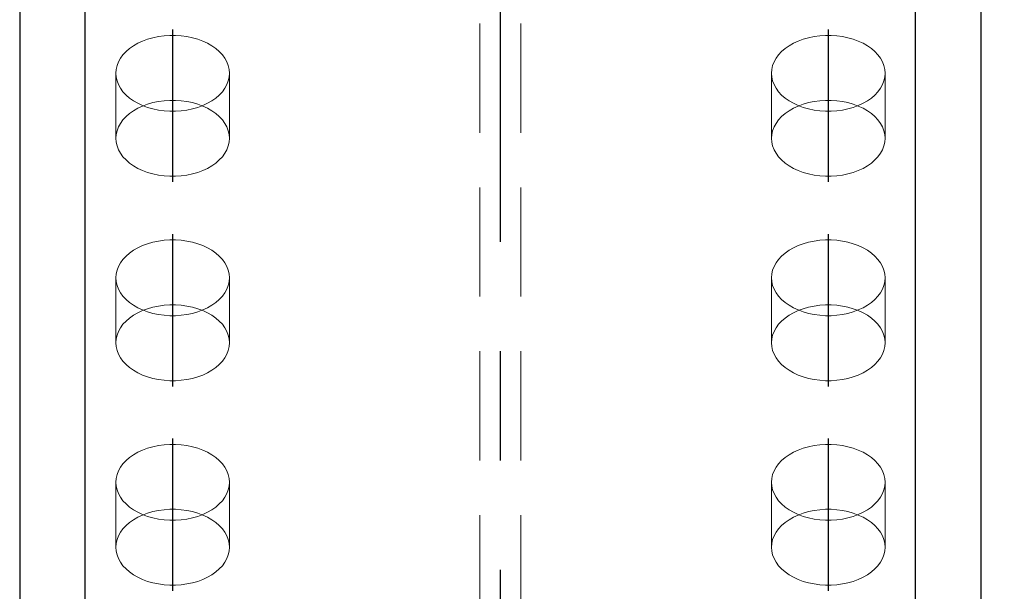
# Model space of a CAD drawing. Header units: millimetres. Extents: x 2097 to 3301, y 14853 to 15503.
# Tile 60 of 97: x 2795 to 2818, y 15160 to 15174. Entities that reach past the tile are written whole.
import ezdxf

# ---------------------------------------------------------------- set-up
doc = ezdxf.new("R2010")
doc.units = ezdxf.units.MM
doc.header["$LTSCALE"] = 10
doc.linetypes.add('HIDDEN', pattern=[0.375, 0.25, -0.125])
doc.linetypes.add('MITTE', pattern=[2, 1.25, -0.25, 0.25, -0.25])
doc.layers.get('Defpoints').update_dxf_attribs({"color": 1})
for name, color, linetype, lineweight in [('PS_DIM', 4, 'Continuous', 13), ('PS_Hidden', 2, 'HIDDEN', 9), ('PS_SOLID', 7, 'Continuous', 30)]:
    doc.layers.add(name, color=color, linetype=linetype, lineweight=lineweight)
doc.layers.add('PS_MID', color=5, linetype='MITTE')
doc.layers.add('PS_SHAPE', color=3, linetype='Continuous')
doc.styles.add('simplex', font='simplex.shx', dxfattribs={"width": 0.75})
doc.dimstyles.new('1_10_GŁ_DS1-LS10', dxfattribs={"dimtxt": 2, "dimasz": 2, "dimexe": 2, "dimexo": 5, "dimgap": 1, "dimtad": 1, "dimjust": 4, "dimdec": 0, "dimlfac": 10, "dimtxsty": 'simplex', "dimblk1": 'NONE', "dimsah": 1, "dimcen": 2, "dimclrd": 256, "dimclre": 256, "dimclrt": 3, "dimadec": 1, "dimazin": 0, "dimtfac": 1, "dimtdec": 0, "dimtmove": 2, "dimatfit": 3, "dimfxl": 1, "dimarcsym": 0})

# ---------------------------------------------------------------- blocks, each defined once
blk = doc.blocks.new('*D359')
at = {"layer": 'Defpoints', "color": 0, "transparency": 16777216}
for p in [(2795.769, 15178.998), (2835.959, 15178.998), (2815.489, 14919.153)]:
    blk.add_point(p, dxfattribs=at)
at = {"layer": 'PS_DIM', "lineweight": -2, "transparency": 16777216}
for p, q in [((2800.769, 15178.998), (2837.959, 15178.998)), ((2835.959, 14919.153), (2835.959, 15176.998)), ((2820.489, 14919.153), (2837.959, 14919.153))]:
    blk.add_line(p, q, dxfattribs=at)
at = {"layer": 'PS_DIM', "transparency": 16777216}
blk.add_solid([(2835.626, 15176.998), (2836.292, 15176.998), (2835.959, 15178.998)], dxfattribs=at)
at = {"layer": 'PS_DIM', "color": 3, "transparency": 16777216, "insert": (2832.296, 15181.018), "char_height": 2, "attachment_point": 5, "rotation": 0.0573, "style": 'simplex'}
blk.add_mtext('4433', dxfattribs=at)
blk = doc.blocks.new('_None')
blk = doc.blocks.new('*X728')
at = {"layer": 'PS_Hidden', "color": 2, "linetype": 'HIDDEN'}
for p, q in [((2805.519, 14968.453), (2805.519, 15176.867)), ((2806.459, 14968.453), (2806.459, 15176.867)), ((2798.038, 15173.128), (2797.917, 15173.093)), ((2798.164, 15173.154), (2798.038, 15173.128)), ((2798.293, 15173.172), (2798.164, 15173.154)), ((2798.424, 15173.181), (2798.293, 15173.172)), ((2798.555, 15173.181), (2798.424, 15173.181)), ((2798.686, 15173.172), (2798.555, 15173.181)), ((2798.815, 15173.154), (2798.686, 15173.172)), ((2798.941, 15173.128), (2798.815, 15173.154)), ((2799.062, 15173.093), (2798.941, 15173.128)), ((2813.038, 15173.128), (2812.917, 15173.093)), ((2813.164, 15173.154), (2813.038, 15173.128)), ((2813.293, 15173.172), (2813.164, 15173.154)), ((2813.424, 15173.181), (2813.293, 15173.172)), ((2813.555, 15173.181), (2813.424, 15173.181)), ((2813.686, 15173.172), (2813.555, 15173.181)), ((2813.815, 15173.154), (2813.686, 15173.172)), ((2813.941, 15173.128), (2813.815, 15173.154)), ((2814.062, 15173.093), (2813.941, 15173.128)), ((2797.594, 15172.943), (2797.503, 15172.879)), ((2797.694, 15173), (2797.594, 15172.943)), ((2797.802, 15173.05), (2797.694, 15173)), ((2797.917, 15173.093), (2797.802, 15173.05)), ((2799.177, 15173.05), (2799.062, 15173.093)), ((2799.285, 15173), (2799.177, 15173.05)), ((2799.385, 15172.943), (2799.285, 15173)), ((2799.476, 15172.879), (2799.385, 15172.943)), ((2812.594, 15172.943), (2812.503, 15172.879)), ((2812.694, 15173), (2812.594, 15172.943)), ((2812.802, 15173.05), (2812.694, 15173)), ((2812.917, 15173.093), (2812.802, 15173.05)), ((2814.177, 15173.05), (2814.062, 15173.093)), ((2814.285, 15173), (2814.177, 15173.05)), ((2814.385, 15172.943), (2814.285, 15173)), ((2814.476, 15172.879), (2814.385, 15172.943)), ((2797.353, 15172.735), (2797.295, 15172.656)), ((2797.422, 15172.809), (2797.353, 15172.735)), ((2797.503, 15172.879), (2797.422, 15172.809)), ((2799.556, 15172.809), (2799.476, 15172.879)), ((2799.626, 15172.735), (2799.556, 15172.809)), ((2799.684, 15172.656), (2799.626, 15172.735)), ((2812.353, 15172.735), (2812.295, 15172.656)), ((2812.422, 15172.809), (2812.353, 15172.735)), ((2812.503, 15172.879), (2812.422, 15172.809)), ((2814.556, 15172.809), (2814.476, 15172.879)), ((2814.626, 15172.735), (2814.556, 15172.809)), ((2814.684, 15172.656), (2814.626, 15172.735)), ((2797.216, 15172.488), (2797.196, 15172.401)), ((2797.249, 15172.573), (2797.216, 15172.488)), ((2797.295, 15172.656), (2797.249, 15172.573)), ((2799.73, 15172.573), (2799.684, 15172.656)), ((2799.763, 15172.488), (2799.73, 15172.573)), ((2799.783, 15172.401), (2799.763, 15172.488)), ((2812.216, 15172.488), (2812.196, 15172.401)), ((2812.249, 15172.573), (2812.216, 15172.488)), ((2812.295, 15172.656), (2812.249, 15172.573)), ((2814.73, 15172.573), (2814.684, 15172.656)), ((2814.763, 15172.488), (2814.73, 15172.573)), ((2814.783, 15172.401), (2814.763, 15172.488)), ((2797.196, 15172.401), (2797.189, 15172.313)), ((2797.189, 15172.313), (2797.196, 15172.225)), ((2797.189, 15170.826), (2797.189, 15172.313)), ((2797.196, 15172.225), (2797.216, 15172.138)), ((2799.763, 15172.138), (2799.783, 15172.225)), ((2799.789, 15172.313), (2799.783, 15172.401)), ((2799.783, 15172.225), (2799.789, 15172.313)), ((2799.789, 15170.826), (2799.789, 15172.313)), ((2812.196, 15172.401), (2812.189, 15172.313)), ((2812.189, 15172.313), (2812.196, 15172.225)), ((2812.189, 15170.826), (2812.189, 15172.313)), ((2812.196, 15172.225), (2812.216, 15172.138)), ((2814.763, 15172.138), (2814.783, 15172.225)), ((2814.789, 15172.313), (2814.783, 15172.401)), ((2814.783, 15172.225), (2814.789, 15172.313)), ((2814.789, 15170.826), (2814.789, 15172.313)), ((2797.216, 15172.138), (2797.249, 15172.053)), ((2797.249, 15172.053), (2797.295, 15171.97)), ((2799.684, 15171.97), (2799.73, 15172.053)), ((2799.73, 15172.053), (2799.763, 15172.138)), ((2812.216, 15172.138), (2812.249, 15172.053)), ((2812.249, 15172.053), (2812.295, 15171.97)), ((2814.684, 15171.97), (2814.73, 15172.053)), ((2814.73, 15172.053), (2814.763, 15172.138)), ((2797.295, 15171.97), (2797.353, 15171.891)), ((2797.353, 15171.891), (2797.422, 15171.816)), ((2797.422, 15171.816), (2797.503, 15171.747)), ((2799.476, 15171.747), (2799.556, 15171.816)), ((2799.556, 15171.816), (2799.626, 15171.891)), ((2799.626, 15171.891), (2799.684, 15171.97)), ((2812.295, 15171.97), (2812.353, 15171.891)), ((2812.353, 15171.891), (2812.422, 15171.816)), ((2812.422, 15171.816), (2812.503, 15171.747)), ((2814.476, 15171.747), (2814.556, 15171.816)), ((2814.556, 15171.816), (2814.626, 15171.891)), ((2814.626, 15171.891), (2814.684, 15171.97)), ((2797.503, 15171.747), (2797.594, 15171.683)), ((2797.594, 15171.683), (2797.694, 15171.626)), ((2797.694, 15171.626), (2797.802, 15171.575)), ((2797.694, 15171.513), (2797.802, 15171.563)), ((2797.802, 15171.563), (2797.917, 15171.606)), ((2797.802, 15171.575), (2797.917, 15171.533)), ((2797.917, 15171.606), (2798.038, 15171.641)), ((2798.038, 15171.641), (2798.164, 15171.667)), ((2798.164, 15171.667), (2798.293, 15171.685)), ((2798.293, 15171.685), (2798.424, 15171.694)), ((2798.424, 15171.694), (2798.555, 15171.694)), ((2798.555, 15171.694), (2798.686, 15171.685)), ((2798.686, 15171.685), (2798.815, 15171.667)), ((2798.815, 15171.667), (2798.941, 15171.641)), ((2798.941, 15171.641), (2799.062, 15171.606)), ((2799.062, 15171.606), (2799.177, 15171.563)), ((2799.062, 15171.533), (2799.177, 15171.575)), ((2799.177, 15171.575), (2799.285, 15171.626)), ((2799.177, 15171.563), (2799.285, 15171.513)), ((2799.285, 15171.626), (2799.385, 15171.683)), ((2799.385, 15171.683), (2799.476, 15171.747)), ((2812.503, 15171.747), (2812.594, 15171.683)), ((2812.594, 15171.683), (2812.694, 15171.626)), ((2812.694, 15171.626), (2812.802, 15171.575)), ((2812.694, 15171.513), (2812.802, 15171.563)), ((2812.802, 15171.563), (2812.917, 15171.606)), ((2812.802, 15171.575), (2812.917, 15171.533)), ((2812.917, 15171.606), (2813.038, 15171.641)), ((2813.038, 15171.641), (2813.164, 15171.667)), ((2813.164, 15171.667), (2813.293, 15171.685)), ((2813.293, 15171.685), (2813.424, 15171.694)), ((2813.424, 15171.694), (2813.555, 15171.694)), ((2813.555, 15171.694), (2813.686, 15171.685)), ((2813.686, 15171.685), (2813.815, 15171.667)), ((2813.815, 15171.667), (2813.941, 15171.641)), ((2813.941, 15171.641), (2814.062, 15171.606)), ((2814.062, 15171.606), (2814.177, 15171.563)), ((2814.062, 15171.533), (2814.177, 15171.575)), ((2814.177, 15171.575), (2814.285, 15171.626)), ((2814.177, 15171.563), (2814.285, 15171.513)), ((2814.285, 15171.626), (2814.385, 15171.683)), ((2814.385, 15171.683), (2814.476, 15171.747)), ((2797.353, 15171.247), (2797.422, 15171.322)), ((2797.422, 15171.322), (2797.503, 15171.392)), ((2797.503, 15171.392), (2797.594, 15171.455)), ((2797.594, 15171.455), (2797.694, 15171.513)), ((2797.917, 15171.533), (2798.038, 15171.498)), ((2798.038, 15171.498), (2798.164, 15171.472)), ((2798.164, 15171.472), (2798.293, 15171.454)), ((2798.293, 15171.454), (2798.424, 15171.445)), ((2798.424, 15171.445), (2798.555, 15171.445)), ((2798.555, 15171.445), (2798.686, 15171.454)), ((2798.686, 15171.454), (2798.815, 15171.472)), ((2798.815, 15171.472), (2798.941, 15171.498)), ((2798.941, 15171.498), (2799.062, 15171.533)), ((2799.285, 15171.513), (2799.385, 15171.455)), ((2799.385, 15171.455), (2799.476, 15171.392)), ((2799.476, 15171.392), (2799.556, 15171.322)), ((2799.556, 15171.322), (2799.626, 15171.247)), ((2812.353, 15171.247), (2812.422, 15171.322)), ((2812.422, 15171.322), (2812.503, 15171.392)), ((2812.503, 15171.392), (2812.594, 15171.455)), ((2812.594, 15171.455), (2812.694, 15171.513)), ((2812.917, 15171.533), (2813.038, 15171.498)), ((2813.038, 15171.498), (2813.164, 15171.472)), ((2813.164, 15171.472), (2813.293, 15171.454)), ((2813.293, 15171.454), (2813.424, 15171.445)), ((2813.424, 15171.445), (2813.555, 15171.445)), ((2813.555, 15171.445), (2813.686, 15171.454)), ((2813.686, 15171.454), (2813.815, 15171.472)), ((2813.815, 15171.472), (2813.941, 15171.498)), ((2813.941, 15171.498), (2814.062, 15171.533)), ((2814.285, 15171.513), (2814.385, 15171.455)), ((2814.385, 15171.455), (2814.476, 15171.392)), ((2814.476, 15171.392), (2814.556, 15171.322)), ((2814.556, 15171.322), (2814.626, 15171.247)), ((2797.216, 15171), (2797.249, 15171.086)), ((2797.249, 15171.086), (2797.295, 15171.168)), ((2797.295, 15171.168), (2797.353, 15171.247)), ((2799.626, 15171.247), (2799.684, 15171.168)), ((2799.684, 15171.168), (2799.73, 15171.086)), ((2799.73, 15171.086), (2799.763, 15171)), ((2812.216, 15171), (2812.249, 15171.086)), ((2812.249, 15171.086), (2812.295, 15171.168)), ((2812.295, 15171.168), (2812.353, 15171.247)), ((2814.626, 15171.247), (2814.684, 15171.168)), ((2814.684, 15171.168), (2814.73, 15171.086)), ((2814.73, 15171.086), (2814.763, 15171)), ((2797.189, 15170.826), (2797.196, 15170.913)), ((2797.196, 15170.913), (2797.216, 15171)), ((2799.763, 15171), (2799.783, 15170.913)), ((2799.783, 15170.913), (2799.789, 15170.826)), ((2812.189, 15170.826), (2812.196, 15170.913)), ((2812.196, 15170.913), (2812.216, 15171)), ((2814.763, 15171), (2814.783, 15170.913)), ((2814.783, 15170.913), (2814.789, 15170.826)), ((2797.196, 15170.738), (2797.189, 15170.826)), ((2797.216, 15170.651), (2797.196, 15170.738)), ((2797.249, 15170.565), (2797.216, 15170.651)), ((2799.763, 15170.651), (2799.73, 15170.565)), ((2799.783, 15170.738), (2799.763, 15170.651)), ((2799.789, 15170.826), (2799.783, 15170.738)), ((2812.196, 15170.738), (2812.189, 15170.826)), ((2812.216, 15170.651), (2812.196, 15170.738)), ((2812.249, 15170.565), (2812.216, 15170.651)), ((2814.763, 15170.651), (2814.73, 15170.565)), ((2814.783, 15170.738), (2814.763, 15170.651)), ((2814.789, 15170.826), (2814.783, 15170.738)), ((2797.295, 15170.483), (2797.249, 15170.565)), ((2797.353, 15170.404), (2797.295, 15170.483)), ((2799.684, 15170.483), (2799.626, 15170.404)), ((2799.73, 15170.565), (2799.684, 15170.483)), ((2812.295, 15170.483), (2812.249, 15170.565)), ((2812.353, 15170.404), (2812.295, 15170.483)), ((2814.684, 15170.483), (2814.626, 15170.404)), ((2814.73, 15170.565), (2814.684, 15170.483)), ((2797.422, 15170.329), (2797.353, 15170.404)), ((2797.503, 15170.259), (2797.422, 15170.329)), ((2797.594, 15170.196), (2797.503, 15170.259)), ((2797.694, 15170.138), (2797.594, 15170.196)), ((2799.385, 15170.196), (2799.285, 15170.138)), ((2799.476, 15170.259), (2799.385, 15170.196)), ((2799.556, 15170.329), (2799.476, 15170.259)), ((2799.626, 15170.404), (2799.556, 15170.329)), ((2812.422, 15170.329), (2812.353, 15170.404)), ((2812.503, 15170.259), (2812.422, 15170.329)), ((2812.594, 15170.196), (2812.503, 15170.259)), ((2812.694, 15170.138), (2812.594, 15170.196)), ((2814.385, 15170.196), (2814.285, 15170.138)), ((2814.476, 15170.259), (2814.385, 15170.196)), ((2814.556, 15170.329), (2814.476, 15170.259)), ((2814.626, 15170.404), (2814.556, 15170.329)), ((2797.802, 15170.088), (2797.694, 15170.138)), ((2797.917, 15170.045), (2797.802, 15170.088)), ((2798.038, 15170.011), (2797.917, 15170.045)), ((2798.164, 15169.984), (2798.038, 15170.011)), ((2798.293, 15169.966), (2798.164, 15169.984)), ((2798.424, 15169.958), (2798.293, 15169.966)), ((2798.555, 15169.958), (2798.424, 15169.958)), ((2798.686, 15169.966), (2798.555, 15169.958)), ((2798.815, 15169.984), (2798.686, 15169.966)), ((2798.941, 15170.011), (2798.815, 15169.984)), ((2799.062, 15170.045), (2798.941, 15170.011)), ((2799.177, 15170.088), (2799.062, 15170.045)), ((2799.285, 15170.138), (2799.177, 15170.088)), ((2812.802, 15170.088), (2812.694, 15170.138)), ((2812.917, 15170.045), (2812.802, 15170.088)), ((2813.038, 15170.011), (2812.917, 15170.045)), ((2813.164, 15169.984), (2813.038, 15170.011)), ((2813.293, 15169.966), (2813.164, 15169.984)), ((2813.424, 15169.958), (2813.293, 15169.966)), ((2813.555, 15169.958), (2813.424, 15169.958)), ((2813.686, 15169.966), (2813.555, 15169.958)), ((2813.815, 15169.984), (2813.686, 15169.966)), ((2813.941, 15170.011), (2813.815, 15169.984)), ((2814.062, 15170.045), (2813.941, 15170.011)), ((2814.177, 15170.088), (2814.062, 15170.045)), ((2814.285, 15170.138), (2814.177, 15170.088)), ((2797.917, 15168.413), (2797.802, 15168.371)), ((2798.038, 15168.448), (2797.917, 15168.413)), ((2798.164, 15168.475), (2798.038, 15168.448)), ((2798.293, 15168.492), (2798.164, 15168.475)), ((2798.424, 15168.501), (2798.293, 15168.492)), ((2798.555, 15168.501), (2798.424, 15168.501)), ((2798.686, 15168.492), (2798.555, 15168.501)), ((2798.815, 15168.475), (2798.686, 15168.492)), ((2798.941, 15168.448), (2798.815, 15168.475)), ((2799.062, 15168.413), (2798.941, 15168.448)), ((2799.177, 15168.371), (2799.062, 15168.413)), ((2812.917, 15168.413), (2812.802, 15168.371)), ((2813.038, 15168.448), (2812.917, 15168.413)), ((2813.164, 15168.475), (2813.038, 15168.448)), ((2813.293, 15168.492), (2813.164, 15168.475)), ((2813.424, 15168.501), (2813.293, 15168.492)), ((2813.555, 15168.501), (2813.424, 15168.501)), ((2813.686, 15168.492), (2813.555, 15168.501)), ((2813.815, 15168.475), (2813.686, 15168.492)), ((2813.941, 15168.448), (2813.815, 15168.475)), ((2814.062, 15168.413), (2813.941, 15168.448)), ((2814.177, 15168.371), (2814.062, 15168.413)), ((2797.503, 15168.199), (2797.422, 15168.13)), ((2797.594, 15168.263), (2797.503, 15168.199)), ((2797.694, 15168.32), (2797.594, 15168.263)), ((2797.802, 15168.371), (2797.694, 15168.32)), ((2799.285, 15168.32), (2799.177, 15168.371)), ((2799.385, 15168.263), (2799.285, 15168.32)), ((2799.476, 15168.199), (2799.385, 15168.263)), ((2799.556, 15168.13), (2799.476, 15168.199)), ((2812.503, 15168.199), (2812.422, 15168.13)), ((2812.594, 15168.263), (2812.503, 15168.199)), ((2812.694, 15168.32), (2812.594, 15168.263)), ((2812.802, 15168.371), (2812.694, 15168.32)), ((2814.285, 15168.32), (2814.177, 15168.371)), ((2814.385, 15168.263), (2814.285, 15168.32)), ((2814.476, 15168.199), (2814.385, 15168.263)), ((2814.556, 15168.13), (2814.476, 15168.199)), ((2797.295, 15167.976), (2797.249, 15167.893)), ((2797.353, 15168.055), (2797.295, 15167.976)), ((2797.422, 15168.13), (2797.353, 15168.055)), ((2799.626, 15168.055), (2799.556, 15168.13)), ((2799.684, 15167.976), (2799.626, 15168.055)), ((2799.73, 15167.893), (2799.684, 15167.976)), ((2812.295, 15167.976), (2812.249, 15167.893)), ((2812.353, 15168.055), (2812.295, 15167.976)), ((2812.422, 15168.13), (2812.353, 15168.055)), ((2814.626, 15168.055), (2814.556, 15168.13)), ((2814.684, 15167.976), (2814.626, 15168.055)), ((2814.73, 15167.893), (2814.684, 15167.976)), ((2797.196, 15167.721), (2797.189, 15167.633)), ((2797.216, 15167.808), (2797.196, 15167.721)), ((2797.249, 15167.893), (2797.216, 15167.808)), ((2799.763, 15167.808), (2799.73, 15167.893)), ((2799.783, 15167.721), (2799.763, 15167.808)), ((2799.789, 15167.633), (2799.783, 15167.721)), ((2812.196, 15167.721), (2812.189, 15167.633)), ((2812.216, 15167.808), (2812.196, 15167.721)), ((2812.249, 15167.893), (2812.216, 15167.808)), ((2814.763, 15167.808), (2814.73, 15167.893)), ((2814.783, 15167.721), (2814.763, 15167.808)), ((2814.789, 15167.633), (2814.783, 15167.721)), ((2797.189, 15167.633), (2797.196, 15167.545)), ((2797.189, 15166.146), (2797.189, 15167.633)), ((2797.196, 15167.545), (2797.216, 15167.458)), ((2799.763, 15167.458), (2799.783, 15167.545)), ((2799.783, 15167.545), (2799.789, 15167.633)), ((2799.789, 15166.146), (2799.789, 15167.633)), ((2812.189, 15167.633), (2812.196, 15167.545)), ((2812.189, 15166.146), (2812.189, 15167.633)), ((2812.196, 15167.545), (2812.216, 15167.458)), ((2814.763, 15167.458), (2814.783, 15167.545)), ((2814.783, 15167.545), (2814.789, 15167.633)), ((2814.789, 15166.146), (2814.789, 15167.633)), ((2797.216, 15167.458), (2797.249, 15167.373)), ((2797.249, 15167.373), (2797.295, 15167.29)), ((2797.295, 15167.29), (2797.353, 15167.211)), ((2799.626, 15167.211), (2799.684, 15167.29)), ((2799.684, 15167.29), (2799.73, 15167.373)), ((2799.73, 15167.373), (2799.763, 15167.458)), ((2812.216, 15167.458), (2812.249, 15167.373)), ((2812.249, 15167.373), (2812.295, 15167.29)), ((2812.295, 15167.29), (2812.353, 15167.211)), ((2814.626, 15167.211), (2814.684, 15167.29)), ((2814.684, 15167.29), (2814.73, 15167.373)), ((2814.73, 15167.373), (2814.763, 15167.458)), ((2797.353, 15167.211), (2797.422, 15167.137)), ((2797.422, 15167.137), (2797.503, 15167.067)), ((2797.503, 15167.067), (2797.594, 15167.003)), ((2799.385, 15167.003), (2799.476, 15167.067)), ((2799.476, 15167.067), (2799.556, 15167.137)), ((2799.556, 15167.137), (2799.626, 15167.211)), ((2812.353, 15167.211), (2812.422, 15167.137)), ((2812.422, 15167.137), (2812.503, 15167.067)), ((2812.503, 15167.067), (2812.594, 15167.003)), ((2814.385, 15167.003), (2814.476, 15167.067)), ((2814.476, 15167.067), (2814.556, 15167.137)), ((2814.556, 15167.137), (2814.626, 15167.211)), ((2797.594, 15167.003), (2797.694, 15166.946)), ((2797.594, 15166.776), (2797.694, 15166.833)), ((2797.694, 15166.946), (2797.802, 15166.896)), ((2797.694, 15166.833), (2797.802, 15166.883)), ((2797.802, 15166.883), (2797.917, 15166.926)), ((2797.802, 15166.896), (2797.917, 15166.853)), ((2797.917, 15166.926), (2798.038, 15166.961)), ((2797.917, 15166.853), (2798.038, 15166.818)), ((2798.038, 15166.961), (2798.164, 15166.987)), ((2798.038, 15166.818), (2798.164, 15166.792)), ((2798.164, 15166.987), (2798.293, 15167.005)), ((2798.293, 15167.005), (2798.424, 15167.014)), ((2798.424, 15167.014), (2798.555, 15167.014)), ((2798.555, 15167.014), (2798.686, 15167.005)), ((2798.686, 15167.005), (2798.815, 15166.987)), ((2798.815, 15166.987), (2798.941, 15166.961)), ((2798.815, 15166.792), (2798.941, 15166.818)), ((2798.941, 15166.961), (2799.062, 15166.926)), ((2798.941, 15166.818), (2799.062, 15166.853)), ((2799.062, 15166.926), (2799.177, 15166.883)), ((2799.062, 15166.853), (2799.177, 15166.896)), ((2799.177, 15166.896), (2799.285, 15166.946)), ((2799.177, 15166.883), (2799.285, 15166.833)), ((2799.285, 15166.946), (2799.385, 15167.003)), ((2799.285, 15166.833), (2799.385, 15166.776)), ((2812.594, 15167.003), (2812.694, 15166.946)), ((2812.594, 15166.776), (2812.694, 15166.833)), ((2812.694, 15166.946), (2812.802, 15166.896)), ((2812.694, 15166.833), (2812.802, 15166.883)), ((2812.802, 15166.883), (2812.917, 15166.926)), ((2812.802, 15166.896), (2812.917, 15166.853)), ((2812.917, 15166.926), (2813.038, 15166.961)), ((2812.917, 15166.853), (2813.038, 15166.818)), ((2813.038, 15166.961), (2813.164, 15166.987)), ((2813.038, 15166.818), (2813.164, 15166.792)), ((2813.164, 15166.987), (2813.293, 15167.005)), ((2813.293, 15167.005), (2813.424, 15167.014)), ((2813.424, 15167.014), (2813.555, 15167.014)), ((2813.555, 15167.014), (2813.686, 15167.005)), ((2813.686, 15167.005), (2813.815, 15166.987)), ((2813.815, 15166.987), (2813.941, 15166.961)), ((2813.815, 15166.792), (2813.941, 15166.818)), ((2813.941, 15166.961), (2814.062, 15166.926)), ((2813.941, 15166.818), (2814.062, 15166.853)), ((2814.062, 15166.926), (2814.177, 15166.883)), ((2814.062, 15166.853), (2814.177, 15166.896)), ((2814.177, 15166.896), (2814.285, 15166.946)), ((2814.177, 15166.883), (2814.285, 15166.833)), ((2814.285, 15166.946), (2814.385, 15167.003)), ((2814.285, 15166.833), (2814.385, 15166.776)), ((2797.353, 15166.568), (2797.422, 15166.642)), ((2797.422, 15166.642), (2797.503, 15166.712)), ((2797.503, 15166.712), (2797.594, 15166.776)), ((2798.164, 15166.792), (2798.293, 15166.774)), ((2798.293, 15166.774), (2798.424, 15166.765)), ((2798.424, 15166.765), (2798.555, 15166.765)), ((2798.555, 15166.765), (2798.686, 15166.774)), ((2798.686, 15166.774), (2798.815, 15166.792)), ((2799.385, 15166.776), (2799.476, 15166.712)), ((2799.476, 15166.712), (2799.556, 15166.642)), ((2799.556, 15166.642), (2799.626, 15166.568)), ((2812.353, 15166.568), (2812.422, 15166.642)), ((2812.422, 15166.642), (2812.503, 15166.712)), ((2812.503, 15166.712), (2812.594, 15166.776)), ((2813.164, 15166.792), (2813.293, 15166.774)), ((2813.293, 15166.774), (2813.424, 15166.765)), ((2813.424, 15166.765), (2813.555, 15166.765)), ((2813.555, 15166.765), (2813.686, 15166.774)), ((2813.686, 15166.774), (2813.815, 15166.792)), ((2814.385, 15166.776), (2814.476, 15166.712)), ((2814.476, 15166.712), (2814.556, 15166.642)), ((2814.556, 15166.642), (2814.626, 15166.568)), ((2797.216, 15166.321), (2797.249, 15166.406)), ((2797.249, 15166.406), (2797.295, 15166.489)), ((2797.295, 15166.489), (2797.353, 15166.568)), ((2799.626, 15166.568), (2799.684, 15166.489)), ((2799.684, 15166.489), (2799.73, 15166.406)), ((2799.73, 15166.406), (2799.763, 15166.321)), ((2812.216, 15166.321), (2812.249, 15166.406)), ((2812.249, 15166.406), (2812.295, 15166.489)), ((2812.295, 15166.489), (2812.353, 15166.568)), ((2814.626, 15166.568), (2814.684, 15166.489)), ((2814.684, 15166.489), (2814.73, 15166.406)), ((2814.73, 15166.406), (2814.763, 15166.321)), ((2797.189, 15166.146), (2797.196, 15166.234)), ((2797.196, 15166.058), (2797.189, 15166.146)), ((2797.196, 15166.234), (2797.216, 15166.321)), ((2799.763, 15166.321), (2799.783, 15166.234)), ((2799.783, 15166.234), (2799.789, 15166.146)), ((2799.789, 15166.146), (2799.783, 15166.058)), ((2812.189, 15166.146), (2812.196, 15166.234)), ((2812.196, 15166.058), (2812.189, 15166.146)), ((2812.196, 15166.234), (2812.216, 15166.321)), ((2814.763, 15166.321), (2814.783, 15166.234)), ((2814.783, 15166.234), (2814.789, 15166.146)), ((2814.789, 15166.146), (2814.783, 15166.058)), ((2797.216, 15165.971), (2797.196, 15166.058)), ((2797.249, 15165.886), (2797.216, 15165.971)), ((2799.763, 15165.971), (2799.73, 15165.886)), ((2799.783, 15166.058), (2799.763, 15165.971)), ((2812.216, 15165.971), (2812.196, 15166.058)), ((2812.249, 15165.886), (2812.216, 15165.971)), ((2814.763, 15165.971), (2814.73, 15165.886)), ((2814.783, 15166.058), (2814.763, 15165.971)), ((2797.295, 15165.803), (2797.249, 15165.886)), ((2797.353, 15165.724), (2797.295, 15165.803)), ((2797.422, 15165.649), (2797.353, 15165.724)), ((2799.626, 15165.724), (2799.556, 15165.649)), ((2799.684, 15165.803), (2799.626, 15165.724)), ((2799.73, 15165.886), (2799.684, 15165.803)), ((2812.295, 15165.803), (2812.249, 15165.886)), ((2812.353, 15165.724), (2812.295, 15165.803)), ((2812.422, 15165.649), (2812.353, 15165.724)), ((2814.626, 15165.724), (2814.556, 15165.649)), ((2814.684, 15165.803), (2814.626, 15165.724)), ((2814.73, 15165.886), (2814.684, 15165.803)), ((2797.503, 15165.58), (2797.422, 15165.649)), ((2797.594, 15165.516), (2797.503, 15165.58)), ((2797.694, 15165.459), (2797.594, 15165.516)), ((2797.802, 15165.408), (2797.694, 15165.459)), ((2799.285, 15165.459), (2799.177, 15165.408)), ((2799.385, 15165.516), (2799.285, 15165.459)), ((2799.476, 15165.58), (2799.385, 15165.516)), ((2799.556, 15165.649), (2799.476, 15165.58)), ((2812.503, 15165.58), (2812.422, 15165.649)), ((2812.594, 15165.516), (2812.503, 15165.58)), ((2812.694, 15165.459), (2812.594, 15165.516)), ((2812.802, 15165.408), (2812.694, 15165.459)), ((2814.285, 15165.459), (2814.177, 15165.408)), ((2814.385, 15165.516), (2814.285, 15165.459)), ((2814.476, 15165.58), (2814.385, 15165.516)), ((2814.556, 15165.649), (2814.476, 15165.58)), ((2797.917, 15165.366), (2797.802, 15165.408)), ((2798.038, 15165.331), (2797.917, 15165.366)), ((2798.164, 15165.304), (2798.038, 15165.331)), ((2798.293, 15165.287), (2798.164, 15165.304)), ((2798.424, 15165.278), (2798.293, 15165.287)), ((2798.555, 15165.278), (2798.424, 15165.278)), ((2798.686, 15165.287), (2798.555, 15165.278)), ((2798.815, 15165.304), (2798.686, 15165.287)), ((2798.941, 15165.331), (2798.815, 15165.304)), ((2799.062, 15165.366), (2798.941, 15165.331)), ((2799.177, 15165.408), (2799.062, 15165.366)), ((2812.917, 15165.366), (2812.802, 15165.408)), ((2813.038, 15165.331), (2812.917, 15165.366)), ((2813.164, 15165.304), (2813.038, 15165.331)), ((2813.293, 15165.287), (2813.164, 15165.304)), ((2813.424, 15165.278), (2813.293, 15165.287)), ((2813.555, 15165.278), (2813.424, 15165.278)), ((2813.686, 15165.287), (2813.555, 15165.278)), ((2813.815, 15165.304), (2813.686, 15165.287)), ((2813.941, 15165.331), (2813.815, 15165.304)), ((2814.062, 15165.366), (2813.941, 15165.331)), ((2814.177, 15165.408), (2814.062, 15165.366)), ((2797.802, 15163.691), (2797.694, 15163.641)), ((2797.917, 15163.734), (2797.802, 15163.691)), ((2798.038, 15163.768), (2797.917, 15163.734)), ((2798.164, 15163.795), (2798.038, 15163.768)), ((2798.293, 15163.812), (2798.164, 15163.795)), ((2798.424, 15163.821), (2798.293, 15163.812)), ((2798.555, 15163.821), (2798.424, 15163.821)), ((2798.686, 15163.812), (2798.555, 15163.821)), ((2798.815, 15163.795), (2798.686, 15163.812)), ((2798.941, 15163.768), (2798.815, 15163.795)), ((2799.062, 15163.734), (2798.941, 15163.768)), ((2799.177, 15163.691), (2799.062, 15163.734)), ((2799.285, 15163.641), (2799.177, 15163.691)), ((2812.802, 15163.691), (2812.694, 15163.641)), ((2812.917, 15163.734), (2812.802, 15163.691)), ((2813.038, 15163.768), (2812.917, 15163.734)), ((2813.164, 15163.795), (2813.038, 15163.768)), ((2813.293, 15163.812), (2813.164, 15163.795)), ((2813.424, 15163.821), (2813.293, 15163.812)), ((2813.555, 15163.821), (2813.424, 15163.821)), ((2813.686, 15163.812), (2813.555, 15163.821)), ((2813.815, 15163.795), (2813.686, 15163.812)), ((2813.941, 15163.768), (2813.815, 15163.795)), ((2814.062, 15163.734), (2813.941, 15163.768)), ((2814.177, 15163.691), (2814.062, 15163.734)), ((2814.285, 15163.641), (2814.177, 15163.691)), ((2797.422, 15163.45), (2797.353, 15163.375)), ((2797.503, 15163.52), (2797.422, 15163.45)), ((2797.594, 15163.583), (2797.503, 15163.52)), ((2797.694, 15163.641), (2797.594, 15163.583)), ((2799.385, 15163.583), (2799.285, 15163.641)), ((2799.476, 15163.52), (2799.385, 15163.583)), ((2799.556, 15163.45), (2799.476, 15163.52)), ((2799.626, 15163.375), (2799.556, 15163.45)), ((2812.422, 15163.45), (2812.353, 15163.375)), ((2812.503, 15163.52), (2812.422, 15163.45)), ((2812.594, 15163.583), (2812.503, 15163.52)), ((2812.694, 15163.641), (2812.594, 15163.583)), ((2814.385, 15163.583), (2814.285, 15163.641)), ((2814.476, 15163.52), (2814.385, 15163.583)), ((2814.556, 15163.45), (2814.476, 15163.52)), ((2814.626, 15163.375), (2814.556, 15163.45)), ((2797.249, 15163.214), (2797.216, 15163.128)), ((2797.295, 15163.296), (2797.249, 15163.214)), ((2797.353, 15163.375), (2797.295, 15163.296)), ((2799.684, 15163.296), (2799.626, 15163.375)), ((2799.73, 15163.214), (2799.684, 15163.296)), ((2799.763, 15163.128), (2799.73, 15163.214)), ((2812.249, 15163.214), (2812.216, 15163.128)), ((2812.295, 15163.296), (2812.249, 15163.214)), ((2812.353, 15163.375), (2812.295, 15163.296)), ((2814.684, 15163.296), (2814.626, 15163.375)), ((2814.73, 15163.214), (2814.684, 15163.296)), ((2814.763, 15163.128), (2814.73, 15163.214)), ((2797.196, 15163.041), (2797.189, 15162.953)), ((2797.216, 15163.128), (2797.196, 15163.041)), ((2799.783, 15163.041), (2799.763, 15163.128)), ((2799.789, 15162.953), (2799.783, 15163.041)), ((2812.196, 15163.041), (2812.189, 15162.953)), ((2812.216, 15163.128), (2812.196, 15163.041)), ((2814.783, 15163.041), (2814.763, 15163.128)), ((2814.789, 15162.953), (2814.783, 15163.041)), ((2797.189, 15162.953), (2797.196, 15162.865)), ((2797.189, 15161.466), (2797.189, 15162.953)), ((2797.196, 15162.865), (2797.216, 15162.778)), ((2797.216, 15162.778), (2797.249, 15162.693)), ((2799.73, 15162.693), (2799.763, 15162.778)), ((2799.763, 15162.778), (2799.783, 15162.865)), ((2799.783, 15162.865), (2799.789, 15162.953)), ((2799.789, 15161.466), (2799.789, 15162.953)), ((2812.189, 15162.953), (2812.196, 15162.865)), ((2812.189, 15161.466), (2812.189, 15162.953)), ((2812.196, 15162.865), (2812.216, 15162.778)), ((2812.216, 15162.778), (2812.249, 15162.693)), ((2814.73, 15162.693), (2814.763, 15162.778)), ((2814.763, 15162.778), (2814.783, 15162.865)), ((2814.783, 15162.865), (2814.789, 15162.953)), ((2814.789, 15161.466), (2814.789, 15162.953)), ((2797.249, 15162.693), (2797.295, 15162.611)), ((2797.295, 15162.611), (2797.353, 15162.532)), ((2797.353, 15162.532), (2797.422, 15162.457)), ((2799.556, 15162.457), (2799.626, 15162.532)), ((2799.626, 15162.532), (2799.684, 15162.611)), ((2799.684, 15162.611), (2799.73, 15162.693)), ((2812.249, 15162.693), (2812.295, 15162.611)), ((2812.295, 15162.611), (2812.353, 15162.532)), ((2812.353, 15162.532), (2812.422, 15162.457)), ((2814.556, 15162.457), (2814.626, 15162.532)), ((2814.626, 15162.532), (2814.684, 15162.611)), ((2814.684, 15162.611), (2814.73, 15162.693)), ((2797.422, 15162.457), (2797.503, 15162.387)), ((2797.503, 15162.387), (2797.594, 15162.324)), ((2797.594, 15162.324), (2797.694, 15162.266)), ((2798.038, 15162.281), (2798.164, 15162.307)), ((2798.164, 15162.307), (2798.293, 15162.325)), ((2798.293, 15162.325), (2798.424, 15162.334)), ((2798.424, 15162.334), (2798.555, 15162.334)), ((2798.555, 15162.334), (2798.686, 15162.325)), ((2798.686, 15162.325), (2798.815, 15162.307)), ((2798.815, 15162.307), (2798.941, 15162.281)), ((2799.285, 15162.266), (2799.385, 15162.324)), ((2799.385, 15162.324), (2799.476, 15162.387)), ((2799.476, 15162.387), (2799.556, 15162.457)), ((2812.422, 15162.457), (2812.503, 15162.387)), ((2812.503, 15162.387), (2812.594, 15162.324)), ((2812.594, 15162.324), (2812.694, 15162.266)), ((2813.038, 15162.281), (2813.164, 15162.307)), ((2813.164, 15162.307), (2813.293, 15162.325)), ((2813.293, 15162.325), (2813.424, 15162.334)), ((2813.424, 15162.334), (2813.555, 15162.334)), ((2813.555, 15162.334), (2813.686, 15162.325)), ((2813.686, 15162.325), (2813.815, 15162.307)), ((2813.815, 15162.307), (2813.941, 15162.281)), ((2814.285, 15162.266), (2814.385, 15162.324)), ((2814.385, 15162.324), (2814.476, 15162.387)), ((2814.476, 15162.387), (2814.556, 15162.457)), ((2797.503, 15162.032), (2797.594, 15162.096)), ((2797.594, 15162.096), (2797.694, 15162.153)), ((2797.694, 15162.266), (2797.802, 15162.216)), ((2797.694, 15162.153), (2797.802, 15162.204)), ((2797.802, 15162.204), (2797.917, 15162.246)), ((2797.802, 15162.216), (2797.917, 15162.173)), ((2797.917, 15162.246), (2798.038, 15162.281)), ((2797.917, 15162.173), (2798.038, 15162.138)), ((2798.038, 15162.138), (2798.164, 15162.112)), ((2798.164, 15162.112), (2798.293, 15162.094)), ((2798.293, 15162.094), (2798.424, 15162.085)), ((2798.424, 15162.085), (2798.555, 15162.085)), ((2798.555, 15162.085), (2798.686, 15162.094)), ((2798.686, 15162.094), (2798.815, 15162.112)), ((2798.815, 15162.112), (2798.941, 15162.138)), ((2798.941, 15162.281), (2799.062, 15162.246)), ((2798.941, 15162.138), (2799.062, 15162.173)), ((2799.062, 15162.246), (2799.177, 15162.204)), ((2799.062, 15162.173), (2799.177, 15162.216)), ((2799.177, 15162.216), (2799.285, 15162.266)), ((2799.177, 15162.204), (2799.285, 15162.153)), ((2799.285, 15162.153), (2799.385, 15162.096)), ((2799.385, 15162.096), (2799.476, 15162.032)), ((2812.503, 15162.032), (2812.594, 15162.096)), ((2812.594, 15162.096), (2812.694, 15162.153)), ((2812.694, 15162.266), (2812.802, 15162.216)), ((2812.694, 15162.153), (2812.802, 15162.204)), ((2812.802, 15162.204), (2812.917, 15162.246)), ((2812.802, 15162.216), (2812.917, 15162.173)), ((2812.917, 15162.246), (2813.038, 15162.281)), ((2812.917, 15162.173), (2813.038, 15162.138)), ((2813.038, 15162.138), (2813.164, 15162.112)), ((2813.164, 15162.112), (2813.293, 15162.094)), ((2813.293, 15162.094), (2813.424, 15162.085)), ((2813.424, 15162.085), (2813.555, 15162.085)), ((2813.555, 15162.085), (2813.686, 15162.094)), ((2813.686, 15162.094), (2813.815, 15162.112)), ((2813.815, 15162.112), (2813.941, 15162.138)), ((2813.941, 15162.281), (2814.062, 15162.246)), ((2813.941, 15162.138), (2814.062, 15162.173)), ((2814.062, 15162.246), (2814.177, 15162.204)), ((2814.062, 15162.173), (2814.177, 15162.216)), ((2814.177, 15162.216), (2814.285, 15162.266)), ((2814.177, 15162.204), (2814.285, 15162.153)), ((2814.285, 15162.153), (2814.385, 15162.096)), ((2814.385, 15162.096), (2814.476, 15162.032)), ((2797.295, 15161.809), (2797.353, 15161.888)), ((2797.353, 15161.888), (2797.422, 15161.963)), ((2797.422, 15161.963), (2797.503, 15162.032)), ((2799.476, 15162.032), (2799.556, 15161.963)), ((2799.556, 15161.963), (2799.626, 15161.888)), ((2799.626, 15161.888), (2799.684, 15161.809)), ((2812.295, 15161.809), (2812.353, 15161.888)), ((2812.353, 15161.888), (2812.422, 15161.963)), ((2812.422, 15161.963), (2812.503, 15162.032)), ((2814.476, 15162.032), (2814.556, 15161.963)), ((2814.556, 15161.963), (2814.626, 15161.888)), ((2814.626, 15161.888), (2814.684, 15161.809)), ((2797.196, 15161.554), (2797.216, 15161.641)), ((2797.216, 15161.641), (2797.249, 15161.726)), ((2797.249, 15161.726), (2797.295, 15161.809)), ((2799.684, 15161.809), (2799.73, 15161.726)), ((2799.73, 15161.726), (2799.763, 15161.641)), ((2799.763, 15161.641), (2799.783, 15161.554)), ((2812.196, 15161.554), (2812.216, 15161.641)), ((2812.216, 15161.641), (2812.249, 15161.726)), ((2812.249, 15161.726), (2812.295, 15161.809)), ((2814.684, 15161.809), (2814.73, 15161.726)), ((2814.73, 15161.726), (2814.763, 15161.641)), ((2814.763, 15161.641), (2814.783, 15161.554)), ((2797.189, 15161.466), (2797.196, 15161.554)), ((2797.196, 15161.378), (2797.189, 15161.466)), ((2799.783, 15161.554), (2799.789, 15161.466)), ((2799.789, 15161.466), (2799.783, 15161.378)), ((2812.189, 15161.466), (2812.196, 15161.554)), ((2812.196, 15161.378), (2812.189, 15161.466)), ((2814.783, 15161.554), (2814.789, 15161.466)), ((2814.789, 15161.466), (2814.783, 15161.378)), ((2797.216, 15161.291), (2797.196, 15161.378)), ((2797.249, 15161.206), (2797.216, 15161.291)), ((2797.295, 15161.123), (2797.249, 15161.206)), ((2799.73, 15161.206), (2799.684, 15161.123)), ((2799.763, 15161.291), (2799.73, 15161.206)), ((2799.783, 15161.378), (2799.763, 15161.291)), ((2812.216, 15161.291), (2812.196, 15161.378)), ((2812.249, 15161.206), (2812.216, 15161.291)), ((2812.295, 15161.123), (2812.249, 15161.206)), ((2814.73, 15161.206), (2814.684, 15161.123)), ((2814.763, 15161.291), (2814.73, 15161.206)), ((2814.783, 15161.378), (2814.763, 15161.291)), ((2797.353, 15161.044), (2797.295, 15161.123)), ((2797.422, 15160.97), (2797.353, 15161.044)), ((2797.503, 15160.9), (2797.422, 15160.97)), ((2799.556, 15160.97), (2799.476, 15160.9)), ((2799.626, 15161.044), (2799.556, 15160.97)), ((2799.684, 15161.123), (2799.626, 15161.044)), ((2812.353, 15161.044), (2812.295, 15161.123)), ((2812.422, 15160.97), (2812.353, 15161.044)), ((2812.503, 15160.9), (2812.422, 15160.97)), ((2814.556, 15160.97), (2814.476, 15160.9)), ((2814.626, 15161.044), (2814.556, 15160.97)), ((2814.684, 15161.123), (2814.626, 15161.044)), ((2797.594, 15160.836), (2797.503, 15160.9)), ((2797.694, 15160.779), (2797.594, 15160.836)), ((2797.802, 15160.729), (2797.694, 15160.779)), ((2797.917, 15160.686), (2797.802, 15160.729)), ((2799.177, 15160.729), (2799.062, 15160.686)), ((2799.285, 15160.779), (2799.177, 15160.729)), ((2799.385, 15160.836), (2799.285, 15160.779)), ((2799.476, 15160.9), (2799.385, 15160.836)), ((2812.594, 15160.836), (2812.503, 15160.9)), ((2812.694, 15160.779), (2812.594, 15160.836)), ((2812.802, 15160.729), (2812.694, 15160.779)), ((2812.917, 15160.686), (2812.802, 15160.729)), ((2814.177, 15160.729), (2814.062, 15160.686)), ((2814.285, 15160.779), (2814.177, 15160.729)), ((2814.385, 15160.836), (2814.285, 15160.779)), ((2814.476, 15160.9), (2814.385, 15160.836)), ((2798.038, 15160.651), (2797.917, 15160.686)), ((2798.164, 15160.625), (2798.038, 15160.651)), ((2798.293, 15160.607), (2798.164, 15160.625)), ((2798.424, 15160.598), (2798.293, 15160.607)), ((2798.555, 15160.598), (2798.424, 15160.598)), ((2798.686, 15160.607), (2798.555, 15160.598)), ((2798.815, 15160.625), (2798.686, 15160.607)), ((2798.941, 15160.651), (2798.815, 15160.625)), ((2799.062, 15160.686), (2798.941, 15160.651)), ((2813.038, 15160.651), (2812.917, 15160.686)), ((2813.164, 15160.625), (2813.038, 15160.651)), ((2813.293, 15160.607), (2813.164, 15160.625)), ((2813.424, 15160.598), (2813.293, 15160.607)), ((2813.555, 15160.598), (2813.424, 15160.598)), ((2813.686, 15160.607), (2813.555, 15160.598)), ((2813.815, 15160.625), (2813.686, 15160.607)), ((2813.941, 15160.651), (2813.815, 15160.625)), ((2814.062, 15160.686), (2813.941, 15160.651))]:
    blk.add_line(p, q, dxfattribs=at)
at = {"layer": 'PS_MID', "color": 5, "linetype": 'MITTE'}
for p, q in [((2805.989, 14968.453), (2805.989, 15183.179)), ((2798.489, 15173.313), (2798.489, 15169.826)), ((2813.489, 15173.313), (2813.489, 15169.826)), ((2798.489, 15168.633), (2798.489, 15165.146)), ((2813.489, 15168.633), (2813.489, 15165.146)), ((2798.489, 15163.953), (2798.489, 15160.466)), ((2813.489, 15163.953), (2813.489, 15160.466))]:
    blk.add_line(p, q, dxfattribs=at)
at = {"layer": 'PS_SOLID', "color": 7, "linetype": 'Continuous'}
for p, q in [((2796.489, 14968.453), (2796.489, 15178.179)), ((2815.489, 14968.453), (2815.489, 15178.179)), ((2794.989, 15177.511), (2794.989, 15109.32)), ((2816.989, 15109.32), (2816.989, 15177.511))]:
    blk.add_line(p, q, dxfattribs=at)

msp = doc.modelspace()

# ---------------------------------------------------------------- block references
at = {"layer": 'PS_SHAPE', "color": 3}
msp.add_blockref('*X728', (0, 0), dxfattribs=at)

# ---------------------------------------------------------------- dimensions: what is measured, and where the dimension line sits
at = {"layer": 'PS_DIM'}
dim = msp.add_linear_dim(base=(2835.959, 15178.998), p1=(2815.489, 14919.153), p2=(2795.769, 15178.998), angle=90, text='4433', dimstyle='1_10_GŁ_DS1-LS10', dxfattribs=at)
dim.commit()
dim.dimension.update_dxf_attribs({"geometry": '*D359', "text_midpoint": (2832.296, 15181.018), "dimtype": 128, "text_rotation": 0.0573})

doc.saveas('drawing.dxf')
